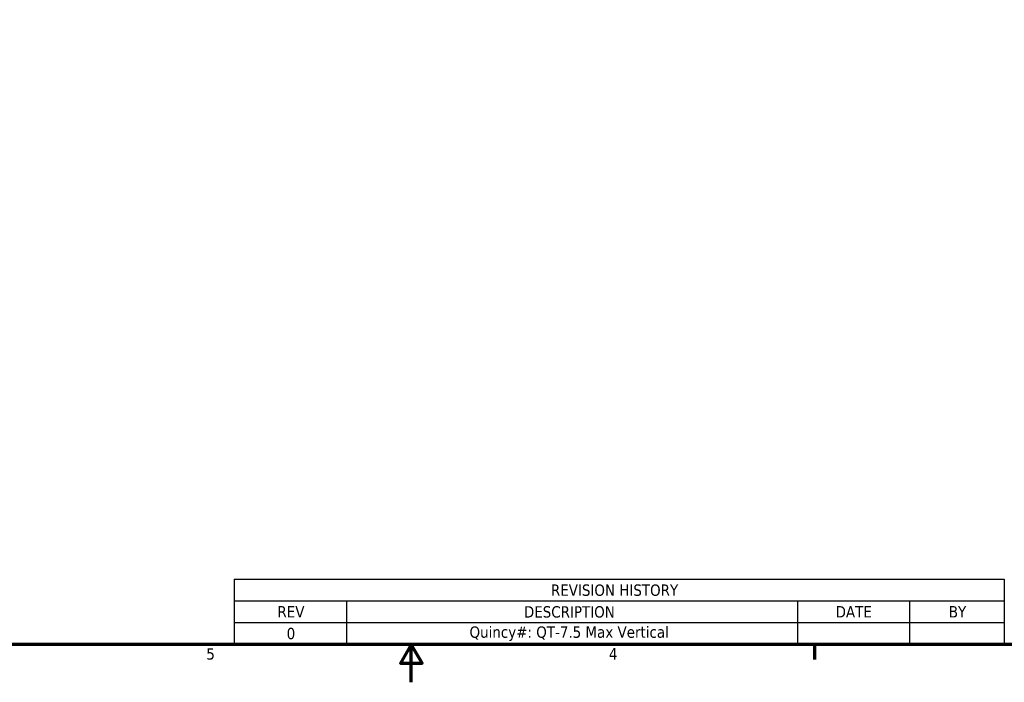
# Model space of a CAD drawing. Header units: inches. Extents: x 1 to 237, y 4 to 150.
# Tile 71 of 166: x 90 to 163, y 4 to 53. Entities that reach past the tile are written whole.
import ezdxf

# ---------------------------------------------------------------- set-up
doc = ezdxf.new("R2010")
doc.units = ezdxf.units.IN
doc.header["$LTSCALE"] = 7
doc.header["$MEASUREMENT"] = 0
doc.layers.add('Border (ANSI)', color=7, linetype='Continuous', lineweight=70)
doc.layers.add('Symbol (ANSI)', color=7, linetype='Continuous', lineweight=25)
doc.styles.add('Dimension Text', font='tahoma.ttf')

# ---------------------------------------------------------------- blocks, each defined once
blk = doc.blocks.new('Borders Default Border')
at = {"layer": 'Border (ANSI)'}
blk.add_line((21.25, 1), (21.25, 0.84), dxfattribs=at)
at = {"layer": 'Border (ANSI)', "flags": 128}
for points in [[(0.5, 1), (0.5, 21), (33.5, 21), (33.5, 1), (0.5, 1)], [(17, 0.6), (17, 1), (16.885, 0.8), (17.115, 0.8), (17, 1)]]:
    blk.add_lwpolyline(points, dxfattribs=at)
at = {"layer": 'Border (ANSI)', "char_height": 0.12, "attachment_point": 7, "style": 'Dimension Text'}
for s, insert in [('5', (14.84, 0.837)), ('4', (19.083, 0.84))]:
    blk.add_mtext(s, dxfattribs=dict(at, insert=insert))
blk = doc.blocks.new('REVISION HISTORY')
at = {"layer": 'Symbol (ANSI)'}
for p, q in [((15.134, 1.686), (23.25, 1.686)), ((15.134, 1.686), (15.134, 1.457)), ((23.25, 1.686), (23.25, 1.457)), ((15.134, 1.457), (23.25, 1.457)), ((15.134, 1.457), (15.134, 1.229)), ((16.316, 1.457), (16.316, 1.229)), ((21.069, 1.457), (21.069, 1.229)), ((22.25, 1.457), (22.25, 1.229)), ((23.25, 1.457), (23.25, 1.229)), ((15.134, 1.229), (23.25, 1.229)), ((15.134, 1.229), (15.134, 1)), ((16.316, 1.229), (16.316, 1)), ((21.069, 1.229), (21.069, 1)), ((22.25, 1.229), (22.25, 1)), ((23.25, 1.229), (23.25, 1)), ((15.134, 1), (23.25, 1))]:
    blk.add_line(p, q, dxfattribs=at)
at = {"layer": 'Symbol (ANSI)', "char_height": 0.12, "attachment_point": 7, "style": 'Dimension Text'}
for s, insert in [('REVISION HISTORY', (18.472, 1.509)), ('REV', (15.59, 1.283)), ('DESCRIPTION', (18.187, 1.28)), ('DATE', (21.472, 1.283)), ('BY', (22.665, 1.283)), ('0', (15.687, 1.052)), ('Quincy#: QT-7.5 Max Vertical', (17.614, 1.035))]:
    blk.add_mtext(s, dxfattribs=dict(at, insert=insert))

msp = doc.modelspace()

# ---------------------------------------------------------------- block references
at = {"xscale": 7, "yscale": 7, "zscale": 7}
msp.add_blockref('Borders Default Border', (0, 0), dxfattribs=at)
at = {"layer": 'Symbol (ANSI)', "xscale": 7, "yscale": 7, "zscale": 7}
msp.add_blockref('REVISION HISTORY', (0, 0), dxfattribs=at)

doc.saveas('drawing.dxf')
